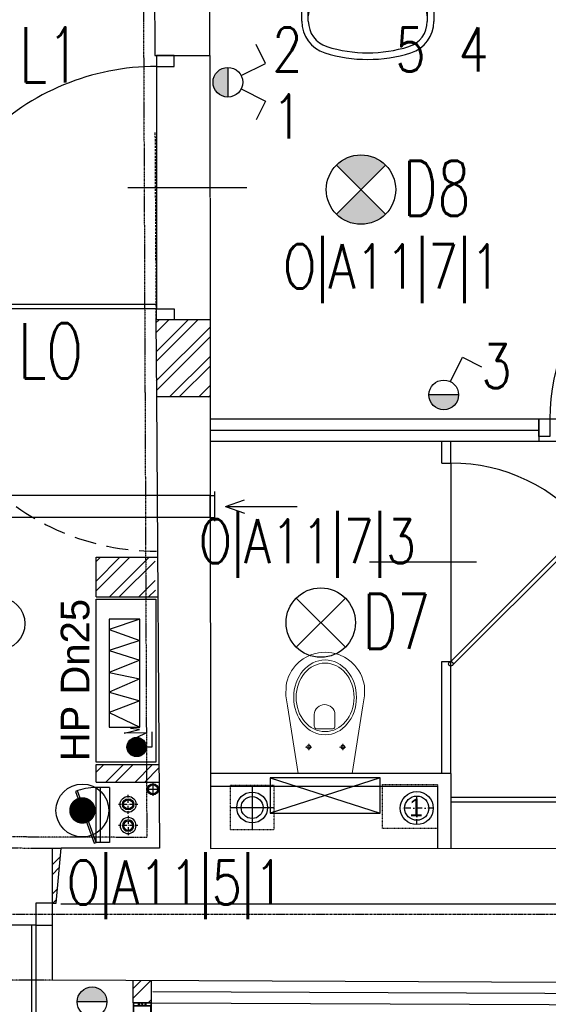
# Model space of a CAD drawing. Header units: inches. Extents: x -281236 to -70395, y 38777 to 102341.
# Tile 155 of 244: x -142046 to -141806, y 58556 to 59003. Entities that reach past the tile are written whole.
import ezdxf
from ezdxf.enums import TextEntityAlignment as Align

# ---------------------------------------------------------------- set-up
doc = ezdxf.new("R2010")
doc.units = ezdxf.units.IN
doc.header["$MEASUREMENT"] = 0
for name, pattern in [('00-inst$0$DASHDOT', [1, 0.5, -0.25, 0, -0.25]), ('CENTER', [2, 1.25, -0.25, 0.25, -0.25]), ('DASHDOT', [1, 0.5, -0.25, 0, -0.25]), ('DASHED', [0.75, 0.5, -0.25]), ('DASHED2', [0.375, 0.25, -0.125]), ('DIVIDE', [31.75, 12.7, -6.35, 0, -6.35, 0, -6.35])]:
    doc.linetypes.add(name, pattern=pattern)
doc.layers.get('0').update_dxf_attribs({"color": 101})
for name, color, linetype in [('Drz---drzwi', 5, 'Continuous'), ('Drz-widok', 5, 'Continuous'), ('E-90', 6, 'Continuous'), ('E35', 6, 'Continuous'), ('Ins-kan', 54, 'Continuous'), ('Ins-ppoz-opis', 240, 'Continuous'), ('Ins-went', 141, 'Continuous'), ('Ins-went-opis', 141, 'Continuous'), ('Mco-piony', 10, 'Continuous'), ('Mpoż-rury', 121, 'Continuous'), ('Mppoż-piony-hydranty', 121, 'Continuous'), ('Opis-spadki', 61, 'Continuous'), ('Os-osie glowne', 8, 'CENTER'), ('piony_K_nr', 240, 'Continuous'), ('Sc-cegla pelna', 32, 'Continuous'), ('Sc-cegla pelna-hatch', 8, 'Continuous'), ('Sc-cegla pustak', 42, 'Continuous'), ('Sc-gazobeton', 45, 'Continuous'), ('Sc-gk', 120, 'Continuous'), ('Sc-gk-hatch', 8, 'Continuous'), ('Sc-izolacja term-obrys', 132, 'Continuous'), ('Sc-izolacja term-styropian', 151, 'STYROPIAN-KA'), ('Sc-nad', 5, 'DASHED2'), ('Sc-nadproza kon', 5, 'DASHED2'), ('Sc-systemowe', 150, 'Continuous'), ('stelaż_wc', 64, 'Continuous'), ('Suf-widok', 8, 'Continuous'), ('W-idok', 9, 'Continuous'), ('W-otwor-strop', 126, 'Continuous'), ('Wyp-meble', 155, 'Continuous'), ('Wyp-sanitar', 131, 'Continuous')]:
    doc.layers.add(name, color=color, linetype=linetype)
doc.styles.add('ROMANS', font='romans', dxfattribs={"width": 0.85})
doc.styles.add('TYTUL2', font='ARIAL.TTF')
doc.linetypes.add('BATTING', pattern='A,0.0001,-0.1,[134,ltypeshp.shx,S=0.1,R=0,X=-0.1,Y=0],-0.2,[134,ltypeshp.shx,S=0.1,R=180,X=0.1,Y=0],-0.1', length=0.4001)
doc.linetypes.add('STYROPIAN-KA', pattern='A,0.0001,-0.1,[135,ltypeshp.shx,S=0.1,R=0,X=-0.1,Y=0],0,[135,ltypeshp.shx,S=0.1,R=180,X=0.1,Y=0],-0.1', length=0.2001)
doc.linetypes.add('ZIGZAG', pattern='A,0.00254,-5.08,[131,ltypeshp.shx,S=5.08,R=0,X=-5.08,Y=0],-10.16,[131,ltypeshp.shx,S=5.08,R=180,X=5.08,Y=0],-5.08', length=20.32254)
pattern_1 = [(45, (2.823071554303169e-09, 7.275957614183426e-12), (-6.629126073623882, 6.629126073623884), []), (45, (4.419417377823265, 7.275957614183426e-12), (-6.629126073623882, 6.629126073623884), [])]

# ---------------------------------------------------------------- blocks, each defined once
blk = doc.blocks.new('E-90Przycisk')
at = {"layer": 'E35', "const_width": 3}
blk.add_lwpolyline([(1.5, 1.455191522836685e-11, -1), (-1.5, 1.091393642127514e-11, -1)], format="xyb", close=True, dxfattribs=at)
at = {"layer": 'E35'}
blk.add_circle((1.818989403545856e-12, 1.455191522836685e-11), 5.999999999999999, dxfattribs=at)
blk = doc.blocks.new('_DRZWI_W120')
at = {"ltscale": 25}
for p, q in [((44517.38436788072, 20745.06587448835), (44517.38436788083, 20635.06587448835)), ((44504.38436788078, 20690.06587448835), (44558.38436788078, 20690.06587448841))]:
    blk.add_line(p, q, dxfattribs=at)
at = {"ltscale": 7}
for p, q in [((44517.38436788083, 20637.06587448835), (44407.40255120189, 20637.06587448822)), ((44517.38436788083, 20635.06587448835), (44407.38436788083, 20635.06587448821))]:
    blk.add_line(p, q, dxfattribs=at)
at = {"ltscale": 25}
for points in [[(44525.38436788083, 20750.06587448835), (44517.38436788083, 20750.06587448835), (44517.38436788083, 20745.06587448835), (44525.38436788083, 20745.06587448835)], [(44525.38436788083, 20630.06587448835), (44517.38436788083, 20630.06587448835), (44517.38436788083, 20635.06587448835), (44525.38436788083, 20635.06587448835)]]:
    blk.add_lwpolyline(points, close=True, dxfattribs=at)
blk.add_arc((44517.38436788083, 20635.06587448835), 110, 90.00000000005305, 180.0000000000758, dxfattribs=at)
at = {"linetype": 'DASHED', "ltscale": 20}
blk.add_arc((44517.38436788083, 20635.06587448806), 110, 180, 269.999999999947, dxfattribs=at)
blk = doc.blocks.new('umywalka_60x45')
at = {"ltscale": 25}
for p, q in [((-27.00000000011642, -5.820766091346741e-11), (27, 5.820766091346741e-11)), ((-30, -27.71634471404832), (-30.00000000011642, -3.000000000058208)), ((30, -2.999999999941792), (30, -27.71634471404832)), ((2.999999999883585, -7.5), (-3.000000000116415, -7.5)), ((-1.164153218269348e-10, -4.5), (-1.164153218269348e-10, -10.5)), ((-27, -27.71634471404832), (-27, -11.02660116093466)), ((27, -11.02660116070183), (27, -27.71634471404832)), ((-1.164153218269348e-10, -13.5), (-1.164153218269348e-10, -22.5)), ((4.499999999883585, -18), (-4.500000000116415, -18))]:
    blk.add_line(p, q, dxfattribs=at)
for centre, radius in [((-1.164153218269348e-10, -7.5), 2), ((-1.164153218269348e-10, -18), 3.5), ((-1.164153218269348e-10, -18), 2)]:
    blk.add_circle(centre, radius, dxfattribs=at)
for centre, radius, start, end in [((27, -2.999999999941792), 3, 0, 90), ((-27.00000000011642, -3.000000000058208), 3, 90, 180), ((5.820766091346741e-10, -129.425045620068), 125.4250456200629, 79.47373448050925, 100.5262655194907), ((-22.00000000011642, -11.02660116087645), 5, 100.5262655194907, 180), ((22, -11.02660116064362), 5, 0, 79.47373448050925), ((-1.164153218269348e-10, -73.40495448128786), 62.40495448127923, 72.68710209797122, 107.3128979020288), ((-14.99999999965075, -25.28365528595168), 12, 107.3128979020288, 180), ((15.00000000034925, -25.28365528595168), 12, 0, 72.68710209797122), ((-15.00000000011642, -27.71634471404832), 15, 180, 252.6871020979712), ((-15.00000000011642, -27.71634471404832), 12, 180, 252.6871020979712), ((14.99999999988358, -27.71634471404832), 12, 287.3128979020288, 0), ((14.99999999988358, -27.71634471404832), 15, 287.3128979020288, 0), ((-5.820766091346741e-10, 20.40495448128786), 62.40495448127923, 252.6871020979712, 287.3128979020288), ((-5.820766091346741e-10, 20.40495448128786), 65.40495448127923, 252.6871020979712, 287.3128979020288)]:
    blk.add_arc(centre, radius, start, end, dxfattribs=at)
blk = doc.blocks.new('_dz1')
at = {"ltscale": 7}
for p, q in [((-7, 0), (-6.999999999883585, 90)), ((-5, 0), (-4.999999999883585, 90))]:
    blk.add_line(p, q, dxfattribs=at)
at = {"ltscale": 25}
for p, q in [((-50, 13.00000000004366), (-50.00000000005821, -40.99999999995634)), ((-94.99999999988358, 8.731149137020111e-11), (-5, 0)), ((-5, 0), (0, 0)), ((-95, -8), (-100, -8)), ((-5, -8), (0, -8))]:
    blk.add_line(p, q, dxfattribs=at)
for points in [[(-100, -8), (-100, 0), (-95, 0), (-95, -8)], [(0, -8), (0, 0), (-5, 0), (-5, -8)]]:
    blk.add_lwpolyline(points, close=True, dxfattribs=at)
blk.add_arc((-5, 0), 89.99999999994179, 90, 180, dxfattribs=at)
blk = doc.blocks.new('_GJKHGJ')
at = {"ltscale": 25}
for p, q in [((-8, -5), (-8, 0)), ((-8, 0), (-8, -5)), ((0, 0), (-8, 0)), ((0, -5), (0, 0)), ((0, -5), (0, 0)), ((-8, -115), (-7.999999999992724, -4.999999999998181)), ((-8, -5), (0, -5)), ((-19.69999999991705, -60), (28.89999999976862, -60)), ((-8, -115), (0, -115)), ((-8, -120), (-8, -115)), ((0, -115), (0, -120)), ((0, -115), (0, -120)), ((0, -120), (-8, -120))]:
    blk.add_line(p, q, dxfattribs=at)
at = {"ltscale": 7}
for p, q in [((-8, -5), (-118, -4.999999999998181)), ((-8, -6.799999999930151), (-117.985271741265, -6.799999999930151))]:
    blk.add_line(p, q, dxfattribs=at)
blk.add_arc((-8, -5), 110, 180, 270)
blk = doc.blocks.new('_DKGJHF')
at = {"ltscale": 7}
for p, q in [((-21.08464803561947, -77.00000000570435), (35.91535196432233, -77.00000000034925)), ((-4.999999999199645, -145.5), (-104.9799979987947, -145.5000000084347)), ((-4.999999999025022, -147.4999999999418), (-104.999999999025, -147.5000000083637))]:
    blk.add_line(p, q, dxfattribs=at)
for points in [[(5, -7.5), (5, 0), (-5, 0), (-4.999999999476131, -7.5)], [(5.000000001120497, -155), (5.000000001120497, -147.5), (-4.999999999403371, -147.5), (-4.999999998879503, -155)]]:
    blk.add_lwpolyline(points, close=True, dxfattribs=at)
for points in [[(-44.99999999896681, -7.500000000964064), (-4.999999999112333, -7.5)], [(-4.999999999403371, -147.4999999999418), (-4.999999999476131, -7.500000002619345)]]:
    blk.add_lwpolyline(points, dxfattribs=at)
for centre, radius, start, end in [((-4.999999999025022, -7.5), 39.99999999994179, 180.0000000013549, 269.9999999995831), ((-4.999999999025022, -147.4999999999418), 100, 90.00000000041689, 180.0000000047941)]:
    blk.add_arc(centre, radius, start, end)
blk = doc.blocks.new('_jhgjdfjghsdjgfhjfgjkfghgf')
at = {"ltscale": 25}
for p, q in [((0.002485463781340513, 91.1391063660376), (0, 1.139105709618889)), ((11.69986191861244, 46.13910603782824), (-36.90013808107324, 46.13910603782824))]:
    blk.add_line(p, q, dxfattribs=at)
at = {"ltscale": 7}
for p, q in [((0, 1.139105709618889), (61.32995459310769, 62.4690603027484)), ((1.272792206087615, -0.1336864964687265), (62.47403591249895, 61.06755720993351))]:
    blk.add_line(p, q, dxfattribs=at)
blk.add_circle((0, 0), 1)
blk.add_arc((0.02234051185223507, 11.25443019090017), 79.8846786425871, 38.57679041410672, 90.01424065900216, dxfattribs=at)
blk = doc.blocks.new('HP25')
at = {"layer": 'Mppoż-piony-hydranty'}
for p, q in [((-1492.304158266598, 1506.015387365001), (-1492.304158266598, 1533.015387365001)), ((-1492.304158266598, 1533.015387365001), (-1418.304158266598, 1533.015387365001)), ((-1418.304158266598, 1533.015387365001), (-1418.304158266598, 1506.015387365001)), ((-1469.714917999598, 1527.099236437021), (-1476.323888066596, 1513.241045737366)), ((-1427.417641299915, 1527.099236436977), (-1476.32388806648, 1527.099236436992)), ((-1476.32388806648, 1527.099236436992), (-1476.323888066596, 1513.241045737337)), ((-1464.427758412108, 1513.241045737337), (-1469.714917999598, 1527.099236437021)), ((-1460.462409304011, 1527.099236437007), (-1464.427758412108, 1513.241045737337)), ((-1454.51430331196, 1513.241045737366), (-1460.462409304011, 1527.099236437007)), ((-1451.540291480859, 1527.099236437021), (-1454.51430331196, 1513.241045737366)), ((-1445.922658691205, 1513.241045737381), (-1451.540291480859, 1527.099236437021)), ((-1441.626836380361, 1527.099236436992), (-1445.922658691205, 1513.241045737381)), ((-1437.000623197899, 1513.241045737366), (-1441.626836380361, 1527.099236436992)), ((-1432.043854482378, 1527.099236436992), (-1437.000623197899, 1513.241045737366)), ((-1427.417641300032, 1513.241045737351), (-1432.043854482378, 1527.099236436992)), ((-1427.417641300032, 1513.241045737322), (-1427.417641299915, 1527.099236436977)), ((-1479.077542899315, 1520.382133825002), (-1477.491403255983, 1513.387042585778)), ((-1478.945386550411, 1510.351436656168), (-1479.077542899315, 1520.382133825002)), ((-1489.777773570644, 1514.940819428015), (-1485.188196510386, 1510.351242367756)), ((-1489.7558857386, 1515.201774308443), (-1484.927241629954, 1510.373130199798)), ((-1489.720429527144, 1515.449160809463), (-1484.679855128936, 1510.408586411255)), ((-1489.673055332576, 1515.684629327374), (-1484.444386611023, 1510.455960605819)), ((-1489.615009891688, 1515.90942659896), (-1484.219589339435, 1510.514006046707)), ((-1489.547256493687, 1516.124515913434), (-1484.004500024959, 1510.581759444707)), ((-1489.470551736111, 1516.330653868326), (-1483.798362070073, 1510.65846420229)), ((-1489.385496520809, 1516.528441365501), (-1483.600574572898, 1510.74351941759)), ((-1489.292571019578, 1516.718358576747), (-1483.410657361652, 1510.836444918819)), ((-1489.1921592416, 1516.900789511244), (-1483.228226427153, 1510.936856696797)), ((-1489.084566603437, 1517.076039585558), (-1483.05297635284, 1511.044449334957)), ((-1488.970032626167, 1517.244348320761), (-1482.884667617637, 1511.15898331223)), ((-1488.848740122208, 1517.40589852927), (-1482.723117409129, 1511.280275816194)), ((-1488.720821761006, 1517.560822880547), (-1482.568193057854, 1511.408194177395)), ((-1488.586364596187, 1517.709208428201), (-1482.419807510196, 1511.542651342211)), ((-1488.445412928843, 1517.851099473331), (-1482.277916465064, 1511.683603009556)), ((-1488.297969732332, 1517.986498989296), (-1482.142516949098, 1511.831046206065)), ((-1488.143996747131, 1518.115368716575), (-1482.013647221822, 1511.985019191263)), ((-1487.9834132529, 1518.237627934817), (-1481.891388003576, 1512.145602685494)), ((-1487.816093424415, 1518.3531508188), (-1481.775865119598, 1512.312922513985)), ((-1487.641862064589, 1518.461762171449), (-1481.667253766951, 1512.487153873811)), ((-1487.460488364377, 1518.563231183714), (-1481.565784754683, 1512.668527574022)), ((-1487.271677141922, 1518.657262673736), (-1481.471753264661, 1512.857338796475)), ((-1487.075056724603, 1518.743484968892), (-1481.385530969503, 1513.053959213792)), ((-1486.870162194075, 1518.821433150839), (-1481.307582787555, 1513.258853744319)), ((-1486.656412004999, 1518.890525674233), (-1481.238490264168, 1513.472603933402)), ((-1486.433074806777, 1518.950031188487), (-1481.178984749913, 1513.695941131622)), ((-1486.199221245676, 1518.999020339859), (-1481.129995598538, 1513.929794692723)), ((-1485.953651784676, 1519.036293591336), (-1481.092722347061, 1514.175364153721)), ((-1485.69478437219, 1519.060268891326), (-1481.06874704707, 1514.434231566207)), ((-1485.42047093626, 1519.068798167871), (-1481.060217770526, 1514.708545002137)), ((-1485.127678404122, 1519.058848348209), (-1481.070167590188, 1515.001337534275)), ((-1484.811887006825, 1519.025899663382), (-1481.103116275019, 1515.317128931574)), ((-1484.465820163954, 1518.962675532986), (-1481.166340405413, 1515.663195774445)), ((-1484.076278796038, 1518.855976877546), (-1481.273039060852, 1516.052737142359)), ((-1483.613716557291, 1518.676257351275), (-1481.452758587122, 1516.515299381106)), ((-1482.966560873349, 1518.311944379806), (-1481.817071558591, 1517.162455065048)), ((-1477.491403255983, 1513.387042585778), (-1476.962679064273, 1517.478519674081)), ((-1489.783841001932, 1514.664044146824), (-1485.464971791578, 1510.34517493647)), ((-1489.770886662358, 1514.368247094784), (-1485.760768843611, 1510.358129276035)), ((-1489.734094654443, 1514.04861237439), (-1486.080403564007, 1510.394921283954)), ((-1489.665602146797, 1513.697277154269), (-1486.431738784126, 1510.4634137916)), ((-1489.550816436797, 1513.299648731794), (-1486.829367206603, 1510.578199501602)), ((-1489.35556146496, 1512.821551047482), (-1487.307464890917, 1510.773454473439)), ((-1488.926562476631, 1512.109709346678), (-1488.019306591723, 1511.20245346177)), ((-1485.289978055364, 1510.483428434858), (-1485.289978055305, 1507.711790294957)), ((-1480.928061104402, 1514.442913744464), (-1478.945386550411, 1510.351436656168)), ((-1476.323888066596, 1513.241045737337), (-1427.417641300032, 1513.241045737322)), ((-1418.304158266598, 1506.015387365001), (-1492.304158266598, 1506.015387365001)), ((-1485.289978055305, 1507.711790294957), (-1478.548851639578, 1507.711790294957))]:
    blk.add_line(p, q, dxfattribs=at)
blk.add_circle((-1485.422134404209, 1514.706881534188), 4.361916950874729, dxfattribs=at)
blk = doc.blocks.new('_KOLO_WC_PODWIESZONE')
at = {"lineweight": 0}
for p, q in [((-12.21044946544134, 0), (-17.15252736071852, -30.70464459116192)), ((-12.21044946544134, 0), (12.21044946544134, 0)), ((12.21044946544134, 0), (17.15252736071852, -30.70464459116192)), ((-8.009799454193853, -11.98395776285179), (-9.420152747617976, -11.98395776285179)), ((-8.009799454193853, -11.98395776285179), (-8.009799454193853, -10.53926559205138)), ((-8.009799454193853, -11.98395776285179), (-6.526574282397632, -11.98395776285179)), ((-8.009799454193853, -11.98395776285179), (-8.009799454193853, -13.4055393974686)), ((7.490200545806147, -11.98395776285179), (6.079847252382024, -11.98395776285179)), ((7.490200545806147, -11.98395776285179), (7.490200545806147, -10.53926559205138)), ((7.490200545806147, -11.98395776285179), (8.973425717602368, -11.98395776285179)), ((7.490200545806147, -11.98395776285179), (7.490200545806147, -13.4055393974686)), ((-4.440070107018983, -21.51248908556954), (-4.440070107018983, -26.76659104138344)), ((-3.49908735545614, -20.21439024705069), (4.000928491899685, -20.21439024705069)), ((4.941911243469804, -21.51248908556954), (4.941911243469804, -26.76659104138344)), ((-17.15252736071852, -30.70464459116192), (-17.82067442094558, -35.14040847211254)), ((17.15252736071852, -30.70464459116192), (17.82067442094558, -35.14040847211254)), ((-17.82067442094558, -35.14040847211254), (-17.76542065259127, -39.6917435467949)), ((17.82067442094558, -35.14040847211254), (17.76542065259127, -39.6917435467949)), ((-17.76542065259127, -39.6917435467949), (-17.50824460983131, -41.08355764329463)), ((17.76542065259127, -39.6917435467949), (17.50824460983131, -41.08355764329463)), ((-17.50824460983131, -41.08355764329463), (-17.11556934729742, -42.5270070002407)), ((-17.11556934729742, -42.5270070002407), (-16.60128430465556, -43.93290689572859)), ((-16.60128430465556, -43.93290689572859), (-15.96901805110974, -45.29133791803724)), ((16.60128430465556, -43.93290689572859), (15.96901805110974, -45.29133791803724)), ((17.11556934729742, -42.5270070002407), (16.60128430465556, -43.93290689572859)), ((17.50824460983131, -41.08355764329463), (17.11556934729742, -42.5270070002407)), ((-15.96901805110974, -45.29133791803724), (-15.22323157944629, -46.59271557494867)), ((-15.22323157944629, -46.59271557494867), (-14.36918683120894, -47.82785791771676)), ((-14.36918683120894, -47.82785791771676), (-13.41290957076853, -48.98805032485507)), ((-13.41290957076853, -48.98805032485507), (-11.77135984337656, -50.59644362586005)), ((13.41290957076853, -48.98805032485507), (11.77135984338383, -50.59644362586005)), ((14.36918683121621, -47.82785791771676), (13.41290957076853, -48.98805032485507)), ((15.22323157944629, -46.59271557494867), (14.36918683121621, -47.82785791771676)), ((15.96901805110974, -45.29133791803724), (15.22323157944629, -46.59271557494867)), ((-11.77135984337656, -50.59644362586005), (-10.00146959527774, -51.94005631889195)), ((-10.00146959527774, -51.94005631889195), (-8.710203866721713, -52.72472016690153)), ((-8.710203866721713, -52.72472016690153), (-6.538240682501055, -53.77378328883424)), ((8.710203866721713, -52.72472016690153), (6.538240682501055, -53.77378328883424)), ((10.00146959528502, -51.94005631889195), (8.710203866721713, -52.72472016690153)), ((11.77135984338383, -50.59644362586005), (10.00146959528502, -51.94005631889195)), ((-6.538240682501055, -53.77378328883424), (-5.069820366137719, -54.24552199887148)), ((-5.069820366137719, -54.24552199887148), (-3.019381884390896, -54.72479742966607)), ((-3.019381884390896, -54.72479742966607), (-1.515462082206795, -54.92252014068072)), ((-1.515462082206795, -54.92252014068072), (0, -54.99537917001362)), ((1.515462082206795, -54.92252014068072), (0, -54.99537917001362)), ((3.019381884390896, -54.72479742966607), (1.515462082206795, -54.92252014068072)), ((5.069820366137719, -54.24552199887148), (3.019381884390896, -54.72479742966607)), ((6.538240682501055, -53.77378328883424), (5.069820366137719, -54.24552199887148))]:
    blk.add_line(p, q, dxfattribs=at)
for centre, radius, start, end in [((-3.244368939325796, -21.38913916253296), 1.202046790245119, 102.2339496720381, 185.8898644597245), ((3.746210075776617, -21.38913916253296), 1.20204679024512, 354.1101355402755, 77.7660503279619), ((0.2509205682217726, -26.5369819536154), 4.696606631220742, 182.8022099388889, 357.197790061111)]:
    blk.add_arc(centre, radius, start, end, dxfattribs=at)
for centre, major_axis, ratio, start_param in [((-8.009799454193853, -11.98395776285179), (0.5985531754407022, 0.5985531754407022), 0.999999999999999, 5.497787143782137), ((7.490200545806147, -11.98395776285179), (0.598553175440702, 0.5985531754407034), 0.9999999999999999, 5.497787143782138)]:
    blk.add_ellipse(centre, major_axis=major_axis, ratio=ratio, start_param=start_param, end_param=11.78097245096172, dxfattribs=at)
for major_axis, ratio in [((0, -17), 0.8382352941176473), ((0, -15.54479430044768), 0.845174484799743)]:
    blk.add_ellipse((0.05375849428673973, -34.50009780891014), major_axis=major_axis, ratio=ratio, dxfattribs=at)
blk = doc.blocks.new('kan_100')
at = {"layer": 'Ins-went'}
for p, q in [((0, 9.7842334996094), (0, -9.7842334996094)), ((-9.7842334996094, 0), (9.7842334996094, 0))]:
    blk.add_line(p, q, dxfattribs=at)
for radius in [7, 5]:
    blk.add_circle((0, 0), radius, dxfattribs=at)
blk = doc.blocks.new('_gslkflhklgj')
at = {"linetype": '00-inst$0$DASHDOT', "ltscale": 5}
for p, q in [((2.764863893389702e-10, -7.499999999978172), (-2.983142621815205e-10, 7.500000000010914)), ((7.499999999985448, 3.074092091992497e-10), (-7.500000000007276, -2.801243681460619e-10))]:
    blk.add_line(p, q, dxfattribs=at)
for centre, radius in [((-1.455191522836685e-11, 1.637090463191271e-11), 7.5), ((0, 0), 5.5)]:
    blk.add_circle(centre, radius)
blk = doc.blocks.new('rewizja')
at = {"layer": 'Wyp-meble'}
for p, q in [((-25.0000000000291, 5.999999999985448), (-25, -2.91038304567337e-11)), ((-25.0000000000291, 6), (-5.820766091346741e-11, 6)), ((-2.91038304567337e-11, 5.999999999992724), (0, 0)), ((-25, 3.999999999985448), (-25, 1.999999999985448)), ((0, 1.999999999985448), (-25, 1.999999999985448)), ((0, -1.455191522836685e-11), (-25, -1.455191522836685e-11))]:
    blk.add_line(p, q, dxfattribs=at)
blk.add_lwpolyline([(-23.15029537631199, -9.490196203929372), (0.3420201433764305, -0.9396926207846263), (0, 0), (-23.49231551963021, -8.550503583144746)], close=True, dxfattribs=at)
blk.add_arc((-2.91038304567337e-11, -1.455191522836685e-11), 25, 180, 202.2924427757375, dxfattribs=at)
blk = doc.blocks.new('pion')
at = {"layer": 'Mpoż-rury', "color": 8}
for p, q in [((61204.14971207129, 11079.34874421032), (61204.14971207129, 11073.34874421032)), ((61201.14971207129, 11076.34874421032), (61207.14971207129, 11076.34874421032))]:
    blk.add_line(p, q, dxfattribs=at)
blk.add_circle((61204.12702326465, 11076.34874421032), 2.550088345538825, dxfattribs=at)
at = {"layer": 'Mpoż-rury'}
blk.add_circle((61204.14971207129, 11076.34874421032), 2, dxfattribs=at)
blk = doc.blocks.new('pco')
at = {"layer": 'Mco-piony', "color": 9, "linetype": 'DASHDOT', "ltscale": 3}
for p, q in [((-2604.832822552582, -19.79275673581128), (-2604.832822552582, -8.89275673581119)), ((-2599.382822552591, -14.34276699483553), (-2610.282822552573, -14.34276699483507))]:
    blk.add_line(p, q, dxfattribs=at)
at = {"layer": 'Mco-piony', "color": 9}
blk.add_circle((-2604.832822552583, -14.34275673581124), 4.529712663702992, dxfattribs=at)
at = {"layer": 'Mco-piony'}
blk.add_circle((-2604.832822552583, -14.34275673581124), 3.2, dxfattribs=at)
at = {"layer": 'Mco-piony', "color": 8}
blk.add_circle((-2604.832822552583, -14.34275673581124), 2.6, dxfattribs=at)
blk = doc.blocks.new('0630_STRZAŁKA')
at = {"ltscale": 0.5}
for points in [[(0, 2.091837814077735e-11), (-3.029876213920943, -8.560130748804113)], [(0, 2.091837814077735e-11), (-7.275957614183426e-12, -32.43254493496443)], [(-7.275957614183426e-12, 2.091837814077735e-11), (3.029876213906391, -8.560130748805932)]]:
    blk.add_lwpolyline(points, dxfattribs=at)
blk = doc.blocks.new('listwagrnaiboczne')
at = {"layer": 'W-idok'}
for p, q in [((-4.149999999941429, -2.273736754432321e-13), (-1.683333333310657, 1.13686837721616e-12)), ((-1.683333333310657, -0.6749999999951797), (-1.683333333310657, 1.13686837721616e-12)), ((-1.683333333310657, 1.13686837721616e-12), (1.683333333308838, -1.364242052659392e-12)), ((-4.149999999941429, -6.499999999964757), (-4.149999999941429, -2.273736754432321e-13)), ((-4.049999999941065, -5.999999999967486), (-3.94999999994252, -3.749999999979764)), ((-3.999999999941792, -0.1499999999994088), (-1.833333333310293, -0.1499999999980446)), ((-3.999999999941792, -1.34999999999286), (-3.999999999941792, -0.1499999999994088)), ((-3.999999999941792, -1.34999999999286), (-1.833333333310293, -1.349999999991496)), ((-3.94999999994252, -3.749999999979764), (-3.94999999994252, -1.499999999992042)), ((-3.94999999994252, -1.499999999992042), (-1.683333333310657, -1.499999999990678)), ((-1.833333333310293, -1.349999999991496), (-1.833333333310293, -0.1499999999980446)), ((-1.683333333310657, -0.5749999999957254), (-1.52589803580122, -0.5749999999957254)), ((-1.683333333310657, -0.6749999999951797), (-1.52130391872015, -0.6749999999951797)), ((-1.683333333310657, -1.499999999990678), (-1.683333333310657, -0.8249999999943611)), ((-1.683333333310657, -0.8249999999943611), (-1.52130391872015, -0.8249999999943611)), ((-1.683333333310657, -0.9249999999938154), (-1.52589803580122, -0.9249999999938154)), ((-1.683333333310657, -1.499999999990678), (1.683333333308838, -1.499999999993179)), ((-1.436303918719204, -0.2499999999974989), (-1.52130391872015, -0.6749999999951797)), ((-1.436303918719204, -1.249999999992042), (-1.52130391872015, -0.8249999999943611)), ((-1.496480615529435, -0.5508834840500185), (-1.431127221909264, -0.2241165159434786)), ((-1.496480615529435, -0.9491165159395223), (-1.431127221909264, -1.275883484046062)), ((-1.436303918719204, -0.2499999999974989), (-1.283333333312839, -0.2499999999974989)), ((-1.436303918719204, -1.249999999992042), (-1.283333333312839, -1.249999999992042)), ((-1.40170980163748, -0.1999999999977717), (-0.2387418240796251, -0.1999999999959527)), ((-1.40170980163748, -1.299999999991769), (-0.01999999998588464, -1.29999999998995)), ((-1.283333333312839, -0.2499999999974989), (-1.383333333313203, -0.7499999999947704)), ((-1.283333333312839, -1.249999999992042), (-1.383333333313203, -0.7499999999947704)), ((-0.1825121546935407, -0.841383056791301), (-0.2087693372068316, -0.2287154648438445)), ((-0.1339503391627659, -0.8636450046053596), (0.0100000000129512, -0.7499999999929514)), ((-0.009999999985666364, -0.7499999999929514), (-0.009999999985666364, -0.2299999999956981)), ((0.2362804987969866, -0.2989277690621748), (-0.009999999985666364, -0.7499999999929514)), ((0.0100000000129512, -0.7499999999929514), (-0.009999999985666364, -0.7499999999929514)), ((-0.009999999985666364, -0.7499999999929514), (0.0100000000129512, -0.7499999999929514)), ((0.0100000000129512, -0.7499999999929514), (0.0100000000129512, -1.269999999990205)), ((0.02000000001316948, -0.1999999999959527), (1.401709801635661, -0.2000000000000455)), ((0.1874687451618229, -0.774270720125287), (0.2087693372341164, -1.271284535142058)), ((0.3616043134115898, -0.3813531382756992), (0.2120073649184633, -0.6854226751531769)), ((0.2387418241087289, -1.29999999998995), (1.401709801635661, -1.299999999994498)), ((1.436303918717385, -0.25), (1.283333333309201, -0.25)), ((1.283333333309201, -0.25), (1.383333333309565, -0.7499999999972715)), ((1.283333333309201, -1.249999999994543), (1.383333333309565, -0.7499999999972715)), ((1.436303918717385, -1.249999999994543), (1.283333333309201, -1.249999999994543)), ((1.496480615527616, -0.5508834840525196), (1.431127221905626, -0.2241165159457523)), ((1.496480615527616, -0.9491165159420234), (1.431127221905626, -1.275883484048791)), ((1.436303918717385, -0.25), (1.521303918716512, -0.6749999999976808)), ((1.436303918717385, -1.249999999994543), (1.521303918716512, -0.8249999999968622)), ((1.683333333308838, -0.6749999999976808), (1.521303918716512, -0.6749999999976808)), ((1.683333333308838, -0.8249999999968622), (1.521303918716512, -0.8249999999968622)), ((1.683333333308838, -0.5749999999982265), (1.525898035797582, -0.5749999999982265)), ((1.683333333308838, -0.9249999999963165), (1.525898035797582, -0.9249999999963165)), ((1.683333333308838, -1.364242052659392e-12), (4.150000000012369, -2.273736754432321e-13)), ((1.683333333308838, -1.364242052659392e-12), (1.683333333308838, -0.6749999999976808)), ((1.683333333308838, -0.8249999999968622), (1.683333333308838, -1.499999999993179)), ((1.683333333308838, -1.499999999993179), (3.95000000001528, -1.499999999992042)), ((1.833333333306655, -0.1500000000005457), (4.000000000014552, -0.1499999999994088)), ((1.833333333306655, -0.1500000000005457), (1.833333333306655, -1.349999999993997)), ((1.833333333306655, -1.349999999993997), (4.000000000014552, -1.34999999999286)), ((3.95000000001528, -1.499999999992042), (3.95000000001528, -3.749999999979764)), ((3.95000000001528, -3.749999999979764), (4.050000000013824, -5.999999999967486)), ((4.000000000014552, -0.1499999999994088), (4.000000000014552, -1.34999999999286)), ((4.150000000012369, -2.273736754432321e-13), (4.150000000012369, -6.499999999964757)), ((-4.149999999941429, -6.499999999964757), (-3.94999999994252, -6.499999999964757)), ((-3.94999999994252, -5.999999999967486), (-4.049999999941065, -6.299999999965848)), ((-4.049999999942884, -5.999999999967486), (-3.94999999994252, -5.999999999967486)), ((-4.049999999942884, -6.299999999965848), (-3.94999999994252, -6.299999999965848)), ((-3.94999999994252, -6.499999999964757), (-3.94999999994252, -6.299999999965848)), ((3.95000000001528, -5.999999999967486), (4.050000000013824, -6.299999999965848)), ((4.050000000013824, -5.999999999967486), (3.95000000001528, -5.999999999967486)), ((3.95000000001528, -6.299999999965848), (3.95000000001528, -6.499999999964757)), ((4.050000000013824, -6.299999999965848), (3.95000000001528, -6.299999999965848)), ((4.150000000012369, -6.499999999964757), (3.95000000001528, -6.499999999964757))]:
    blk.add_line(p, q, dxfattribs=at)
for centre, radius, start, end in [((-1.52589803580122, -0.54499999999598), 0.02999999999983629, 270, 348.6900675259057), ((-1.52589803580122, -0.9549999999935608), 0.02999999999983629, 11.30993247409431, 90), ((-1.40170980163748, -0.2299999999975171), 0.02999999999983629, 90, 168.6900675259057), ((-1.40170980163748, -1.269999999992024), 0.02999999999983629, 191.3099324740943, 270), ((-0.2387418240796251, -0.2299999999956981), 0.02999999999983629, 2.45403167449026, 90), ((-0.1525396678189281, -0.8400985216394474), 0.02999999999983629, 182.4540316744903, 308.2901631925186), ((-0.01999999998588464, -1.269999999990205), 0.02999999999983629, 270, 0), ((0.02000000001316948, -0.2299999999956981), 0.02999999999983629, 90, 180), ((0.3373311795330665, -0.7678480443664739), 0.1499999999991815, 146.6671135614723, 182.4540316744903), ((0.2387418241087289, -1.269999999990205), 0.02999999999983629, 182.4540316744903, 270), ((0.2989424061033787, -0.340140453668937), 0.07499999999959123, 326.6671135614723, 146.6671135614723), ((1.401709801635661, -0.2299999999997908), 0.02999999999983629, 11.30993247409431, 90), ((1.401709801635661, -1.269999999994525), 0.02999999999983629, 270, 348.6900675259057), ((1.525898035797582, -0.5449999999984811), 0.02999999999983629, 191.3099324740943, 270), ((1.525898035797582, -0.9549999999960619), 0.02999999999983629, 90, 168.6900675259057)]:
    blk.add_arc(centre, radius, start, end, dxfattribs=at)

msp = doc.modelspace()

# ---------------------------------------------------------------- hatches: boundary and pattern name
at = {"layer": 'E35'}
for points in [[(-141951.657911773, 58980.92771188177, 0.4142135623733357), (-141958.4079117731, 58974.17771188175, 0.4142135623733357), (-141951.657911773, 58967.42771188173)], [(-141860.4533714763, 58832.2667792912, 1), (-141846.9533714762, 58832.2667792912)], [(-142006.559129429, 58556.82065638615, 1), (-142020.0591294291, 58556.82065638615)]]:
    msp.add_hatch(color=256, dxfattribs=at).paths.add_polyline_path(points)
h = msp.add_hatch(color=256, dxfattribs=at)
edge = h.paths.add_edge_path()
edge.add_line((-141891.2488359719, 58925.45033452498), (-141902.3857677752, 58936.58726632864))
edge.add_ellipse((-141891.2488359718, 58925.45033452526), major_axis=(11.1369318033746, -11.13693180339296), ratio=1, start_angle=90.00000000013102, end_angle=180.0000000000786, ccw=False)
edge.add_line((-141880.1119041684, 58936.58726632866), (-141891.2488359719, 58925.45033452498))
edge = h.paths.add_edge_path()
edge.add_line((-141902.3857677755, 58914.31340272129), (-141891.248835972, 58925.45033452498))
edge.add_line((-141891.2488359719, 58925.45033452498), (-141880.1119041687, 58914.31340272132))
edge.add_ellipse((-141891.2488359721, 58925.45033452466), major_axis=(11.13693180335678, -11.13693180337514), ratio=1, start_angle=-89.99999999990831, end_angle=1.1789325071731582e-10, ccw=False)
at = {"layer": 'Sc-cegla pelna-hatch'}
h = msp.add_hatch(dxfattribs=at)
h.set_pattern_fill('ANSI32', color=256, scale=25, style=0)
h.set_pattern_definition(pattern_1)
h.paths.add_polyline_path([(-141959.7289031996, 58866.3545504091), (-141984.2864956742, 58866.3545504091), (-141984.0997515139, 58831.35455040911), (-141959.7289031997, 58831.35455040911)])
h = msp.add_hatch(dxfattribs=at)
h.set_pattern_fill('ANSI32', color=256, scale=25, style=0)
h.set_pattern_definition([(45, (-0.9999999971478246, 10091.27803863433), (-6.629126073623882, 6.629126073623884), []), (45, (3.419417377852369, 10091.27803863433), (-6.629126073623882, 6.629126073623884), [])])
h.paths.add_polyline_path([(-141984.5400079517, 58740.5813672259), (-141984.6625739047, 58758.58136722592), (-142011.3912468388, 58758.58136722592), (-142011.3912468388, 58740.58136722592)])
h = msp.add_hatch(dxfattribs=at)
h.set_pattern_fill('ANSI32', color=256, scale=25, style=0)
h.set_pattern_definition(pattern_1)
h.paths.add_polyline_path([(-141988.5978633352, 58664.58136191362), (-142011.3912640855, 58664.58136722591), (-142011.3912640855, 58656.58136722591), (-141988.566000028, 58656.58136722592)])
h.paths.add_polyline_path([(-141982.9641562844, 58664.58136722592), (-141984.3912640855, 58664.58136722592), (-141984.3912640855, 58664.5813609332), (-141988.5978633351, 58664.58136191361), (-141988.566000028, 58656.58136722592), (-141982.9096825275, 58656.58136722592)])
h = msp.add_hatch(dxfattribs=at)
h.set_pattern_fill('ANSI32', color=256, scale=25, style=0)
h.set_pattern_definition(pattern_1)
h.paths.add_polyline_path([(-142027.3744343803, 58626.58136722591), (-142031.2800555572, 58626.59606759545), (-142031.2800555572, 58601.57633190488), (-142029.6209646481, 58601.57633190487)])
h = msp.add_hatch(dxfattribs=at)
h.set_pattern_fill('ANSI32', color=256, scale=25, style=0)
h.set_pattern_definition(pattern_1)
h.paths.add_polyline_path([(-141986.3759340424, 58566.40077248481), (-141994.6759340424, 58566.43673751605), (-141994.6759340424, 58556.43607762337), (-141986.3759340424, 58556.43607762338)])

# ---------------------------------------------------------------- linework, layer by layer
at = {"layer": 'E35'}
for p, q in [((-141934.5865776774, 58982.72578489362), (-141938.8606141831, 58991.2614519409)), ((-141945.6222837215, 58977.19991207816), (-141934.5865776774, 58982.72578489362)), ((-141951.657911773, 58980.92771188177), (-141951.657911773, 58967.42771188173)), ((-141945.6222837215, 58971.15551168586), (-141934.5865776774, 58965.62963887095)), ((-141934.5865776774, 58965.62963887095), (-141938.8606141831, 58957.09397182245)), ((-141880.1119041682, 58936.58726632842), (-141902.3857677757, 58914.313402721)), ((-141880.1119041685, 58914.31340272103), (-141902.3857677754, 58936.58726632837)), ((-141850.6811712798, 58838.30240734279), (-141845.1552984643, 58849.33811338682)), ((-141845.1552984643, 58849.33811338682), (-141836.6196314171, 58845.06407688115)), ((-141846.9533714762, 58832.2667792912), (-141860.4533714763, 58832.2667792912)), ((-141898.3470285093, 58740.06839529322), (-141920.6208921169, 58717.79453168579)), ((-141898.3470285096, 58717.79453168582), (-141920.6208921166, 58740.06839529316)), ((-142006.559129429, 58556.82065638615), (-142020.0591294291, 58556.82065638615))]:
    msp.add_line(p, q, dxfattribs=at)
for centre, radius in [((-141951.657911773, 58974.17771188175), 6.750000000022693), ((-141891.2488359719, 58925.45033452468), 15.74999999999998), ((-141853.7033714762, 58832.26677929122), 6.750000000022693), ((-141909.4839603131, 58728.93146348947), 15.74999999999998), ((-142055.6479489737, 58728.4762476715), 11.87999999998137), ((-142013.3091294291, 58556.82065638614), 6.750000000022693)]:
    msp.add_circle(centre, radius, dxfattribs=at)
at = {"layer": 'Ins-ppoz-opis', "linetype": 'ZIGZAG', "ltscale": 0.025}
msp.add_lwpolyline([(-141599.4592255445, 58601.12945537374), (-142027.5325944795, 58601.12945537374)], dxfattribs=at)
at = {"layer": 'Ins-went'}
for p, q in [((-141959.663506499, 58786.6578970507), (-142086.8197168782, 58786.65789705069)), ((-141959.663506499, 58776.65789705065), (-141959.663506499, 58786.65789705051)), ((-141959.663506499, 58786.65789705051), (-141957.6635064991, 58786.65789705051)), ((-141957.6635064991, 58788.40789705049), (-141957.6635064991, 58774.90789705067)), ((-141959.663506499, 58776.65789705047), (-142086.8197168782, 58776.65789705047)), ((-141959.663506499, 58776.65789705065), (-141957.6635064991, 58776.65789705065))]:
    msp.add_line(p, q, dxfattribs=at)
at = {"layer": 'Os-osie glowne'}
msp.add_lwpolyline([(-143199.3964914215, 58596.54256131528), (-138010.8801488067, 58596.54256131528)], dxfattribs=at)
at = {"layer": 'Sc-cegla pelna'}
for p, q in [((-141984.8794192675, 58986.35455040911), (-141959.8179962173, 58986.35455040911)), ((-141959.7289031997, 58831.35455040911), (-141984.0997515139, 58831.35455040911)), ((-141959.7289031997, 58831.35455040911), (-141959.4839603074, 58626.48861157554)), ((-141959.4839603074, 58626.48861157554), (-141656.8742466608, 58626.54611762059))]:
    msp.add_line(p, q, dxfattribs=at)
for points in [[(-141985.3858346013, 59113.50142714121), (-141984.8794192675, 58986.35455040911)], [(-141959.8179962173, 58986.35455040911), (-141959.8644494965, 59029.54611762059), (-141830.4839603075, 59029.54611762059)], [(-141984.0997515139, 58831.35455040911), (-141982.7054059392, 58626.58136722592), (-142027.3744343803, 58626.58136722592)], [(-142029.6209646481, 58601.57633190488), (-142027.3744343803, 58626.58136722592)], [(-142031.2800555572, 58601.57633190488), (-142029.6209646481, 58601.57633190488)], [(-142031.2800555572, 58566.59534816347), (-142031.2800555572, 58601.57633190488)], [(-141599.426427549, 58564.72406753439), (-142031.2800555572, 58566.59534816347)]]:
    msp.add_lwpolyline(points, dxfattribs=at)
at = {"layer": 'Sc-cegla pustak'}
for p, q in [((-142011.3912468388, 58740.58136722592), (-142011.3912468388, 58758.58136722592)), ((-142011.3912468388, 58758.58136722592), (-141983.6042229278, 58758.58136722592)), ((-142011.3912468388, 58740.58136722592), (-141983.4816569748, 58740.58136722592)), ((-142011.3912640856, 58656.58136722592), (-142011.3912640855, 58664.58136722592)), ((-142011.3912640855, 58664.58136722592), (-141982.9641562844, 58664.58136722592)), ((-142011.3912640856, 58656.58136722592), (-141982.9096825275, 58656.58136722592))]:
    msp.add_line(p, q, dxfattribs=at)
at = {"layer": 'Sc-gazobeton'}
for p, q in [((-141959.7289031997, 58866.3545504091), (-141984.2864956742, 58866.35455040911)), ((-141984.2864956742, 58866.35455040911), (-141984.0997515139, 58831.35455040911)), ((-141959.7289031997, 58866.3545504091), (-141959.7289031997, 58831.35455040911)), ((-142031.2800555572, 58601.57633190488), (-142031.2800555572, 58626.59606759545)), ((-142031.2800555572, 58626.59606759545), (-142027.3744343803, 58626.58136722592)), ((-141994.6759340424, 58556.43607762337), (-141994.6759340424, 58566.43673751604)), ((-141986.3759340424, 58556.43607762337), (-141986.3759340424, 58566.4007724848)), ((-141994.6759340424, 58556.43607762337), (-141986.3759340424, 58556.43607762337))]:
    msp.add_line(p, q, dxfattribs=at)
at = {"layer": 'Sc-gk'}
for p, q in [((-141959.7289031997, 58821.35455040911), (-141810.4839603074, 58821.35455040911)), ((-141810.4839603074, 58821.35455040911), (-141810.4839603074, 58811.35455040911)), ((-141959.7289031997, 58811.35455040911), (-141810.4839603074, 58811.35455040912)), ((-141940.9043299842, 58660.50837555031), (-141959.525830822, 58660.50837555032)), ((-141850.4839603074, 58660.50837555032), (-141940.9043299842, 58660.50837555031)), ((-141850.4839603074, 58660.50837555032), (-141850.4839603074, 58626.50837508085)), ((-141856.4839603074, 58654.50837555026), (-141959.525830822, 58654.50837555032)), ((-141856.4839603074, 58654.50837555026), (-141856.4839603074, 58626.50723487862)), ((-141656.7714574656, 58649.50837555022), (-141850.4839603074, 58649.50837555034)), ((-141656.7714574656, 58647.50837555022), (-141850.4839603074, 58647.50837555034))]:
    msp.add_line(p, q, dxfattribs=at)
at = {"layer": 'Sc-gk-hatch', "linetype": 'BATTING', "ltscale": 0.22}
msp.add_line((-141959.7289031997, 58816.35455040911), (-141810.4839603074, 58816.35455040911), dxfattribs=at)
at = {"layer": 'Sc-izolacja term-obrys'}
msp.add_lwpolyline([(-141986.3759340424, 58556.40067860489), (-141589.4167834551, 58554.68060050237), (-141589.695479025, 58845.05595709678), (-141607.6836509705, 58845.03853254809)], dxfattribs=at)
at = {"layer": 'Sc-izolacja term-styropian', "linetype": 'BATTING', "ltscale": 0.25}
msp.add_lwpolyline([(-141594.6925973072, 58842.05107069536), (-141594.4216055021, 58559.70233401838), (-141985.7169626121, 58561.39787013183)], dxfattribs=at)
at = {"layer": 'Sc-nad'}
for p, q in [((-141959.8179962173, 58986.35455040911), (-141959.7289031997, 58866.3545504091)), ((-141810.4839603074, 58811.35455040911), (-141710.4839603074, 58811.35455040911))]:
    msp.add_line(p, q, dxfattribs=at)
at = {"layer": 'Sc-nad', "ltscale": 4}
msp.add_lwpolyline([(-141984.7400172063, 58951.35455040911), (-141984.2864956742, 58866.35455040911)], dxfattribs=at)
at = {"layer": 'Sc-nadproza kon', "linetype": 'DASHDOT', "ltscale": 0.5}
msp.add_line((-142186.2800555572, 58627.17947217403), (-142031.2800555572, 58626.59606759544), dxfattribs=at)
msp.add_lwpolyline([(-142031.2800555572, 58566.59659387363), (-142186.2800555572, 58567.31768921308)], dxfattribs=at)
at = {"layer": 'Sc-systemowe'}
for p, q in [((-141854.4839603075, 58801.35455040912), (-141854.4839603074, 58811.35455040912)), ((-141850.4839603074, 58801.3545504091), (-141850.4839603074, 58811.35455040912)), ((-141854.4839603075, 58801.35455040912), (-141850.4839603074, 58801.35455040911)), ((-141854.4839603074, 58660.50837555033), (-141854.4839603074, 58711.35455040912)), ((-141854.4839603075, 58711.35455040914), (-141850.4839603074, 58711.35455040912)), ((-141850.4839603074, 58660.50837555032), (-141850.4839603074, 58711.35455040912))]:
    msp.add_line(p, q, dxfattribs=at)
at = {"layer": 'stelaż_wc', "ltscale": 5}
for p, q in [((-141932.4864307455, 58658.4984933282), (-141882.4864307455, 58642.4984933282)), ((-141882.4864307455, 58658.4984933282), (-141932.4864307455, 58642.4984933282))]:
    msp.add_line(p, q, dxfattribs=at)
msp.add_lwpolyline([(-141882.4864307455, 58658.4984933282), (-141932.4864307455, 58658.4984933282), (-141932.4864307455, 58642.4984933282), (-141882.4864307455, 58642.4984933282)], close=True, dxfattribs=at)
at = {"layer": 'Suf-widok', "linetype": 'DIVIDE', "ltscale": 0.02}
msp.add_lwpolyline([(-142188.145155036, 61158.54346102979), (-141998.5311049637, 61158.54346102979), (-141988.465843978, 58631.43495458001), (-142174.4394915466, 58632.13494088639)], dxfattribs=at)
at = {"layer": 'W-otwor-strop', "linetype": 'DASHED2', "ltscale": 0.3}
for points in [[(-141950.6425065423, 58635.01615591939), (-141930.6425065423, 58635.01615591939), (-141930.6425065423, 58655.01615591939), (-141950.6425065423, 58655.01615591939)], [(-141881.4725459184, 58635.50723523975), (-141881.4725459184, 58655.50723523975), (-141856.4725459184, 58655.50723523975), (-141856.4725459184, 58635.50723523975)]]:
    msp.add_lwpolyline(points, close=True, dxfattribs=at)

# ---------------------------------------------------------------- block references
at = {"rotation": 270}
msp.add_blockref('rewizja', (-142011.3912640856, 58629.14044195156), dxfattribs=at)
msp.add_blockref('kan_100', (-141940.6425065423, 58645.0161559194))
at = {"layer": 'Drz---drzwi', "xscale": -1, "rotation": 270}
msp.add_blockref('_GJKHGJ', (-141710.4839603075, 59089.50142714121), dxfattribs=at)
at = {"layer": 'Drz---drzwi'}
for name, p in [('_DRZWI_W120', (-186501.4841193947, 38236.28867592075)), ('_jhgjdfjghsdjgfhjfgjkfghgf', (-141850.4839603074, 58710.21544469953))]:
    msp.add_blockref(name, p, dxfattribs=at)
at = {"layer": 'Drz---drzwi', "rotation": 90}
msp.add_blockref('_DKGJHF', (-142186.2800555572, 58596.57633190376), dxfattribs=at)
at = {"layer": 'Drz-widok'}
msp.add_blockref('_dz1', (-141710.4839603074, 58821.35455040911), dxfattribs=at)
at = {"layer": 'E35', "xscale": 1.999999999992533, "yscale": 2, "zscale": 2, "rotation": 310.5765584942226}
msp.add_blockref('E-90Przycisk', (-142017.6809931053, 58643.69211980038), dxfattribs=at)
at = {"layer": 'Ins-kan'}
msp.add_blockref('_gslkflhklgj', (-141865.9245400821, 58644.73776576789), dxfattribs=at)
at = {"layer": 'Ins-went-opis', "xscale": -1, "rotation": 90}
msp.add_blockref('0630_STRZAŁKA', (-141952.6635064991, 58781.65789705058), dxfattribs=at)
at = {"layer": 'Mco-piony', "yscale": 0.8000000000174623, "zscale": 0.8}
for p, xscale, rotation in [((-139913.0512502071, 58657.98645565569, 4.603745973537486e-07), 0.799999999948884, 0.001351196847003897), ((-139913.0512502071, 58625.29442824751, 4.603745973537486e-07), -0.799999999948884, 179.998648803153)]:
    msp.add_blockref('pco', p, dxfattribs=dict(at, xscale=xscale, rotation=rotation))
at = {"layer": 'Mpoż-rury', "rotation": 270}
msp.add_blockref('pion', (-153062.003311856, 119857.4107529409), dxfattribs=at)
at = {"layer": 'Mppoż-piony-hydranty', "rotation": 89.99998664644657}
msp.add_blockref('HP25', (-140478.375528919, 60157.88516820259), dxfattribs=at)
at = {"layer": 'W-idok', "xscale": -1}
msp.add_blockref('listwagrnaiboczne', (-141990.5259340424, 58556.43607762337), dxfattribs=at)
at = {"layer": 'Wyp-sanitar'}
for name, p, rotation in [('umywalka_60x45', (-141888.138468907, 59029.54611762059), 359.9922229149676), ('_KOLO_WC_PODWIESZONE', (-141907.4864307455, 58660.4984933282), 180)]:
    msp.add_blockref(name, p, dxfattribs=dict(at, rotation=rotation))

# ---------------------------------------------------------------- texts
at = {"layer": 'E-90', "style": 'ROMANS', "width": 0.8}
for s, rotation, p in [('2', 359.9999999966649, (-141924.6844221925, 58989.08014521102)), ('5', 359.9999999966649, (-141868.804133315, 58989.08014521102)), ('4', 359.9999999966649, (-141840.1953375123, 58989.08014521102)), ('1', 359.9999999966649, (-141924.6844221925, 58958.67880731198)), ('O|A11|7|1', 3.335053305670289e-09, (-141877.2220023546, 58889.20536741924)), ('3', 3.335053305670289e-09, (-141829.7183922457, 58845.38385918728)), ('O|A11|7|3', 3.335053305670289e-09, (-141915.5591888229, 58764.44275494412)), ('O|A11|5|1', 359.9999999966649, (-141975.4528911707, 58609.58198365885))]:
    msp.add_text(s, height=20, rotation=rotation, dxfattribs=at).set_placement(p, align=Align.MIDDLE)
at = {"layer": 'E35', "style": 'ROMANS', "width": 0.7}
for s, p in [('L1', (-142032.5524781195, 58986.62919484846)), ('D8', (-141856.8856049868, 58926.01794960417)), ('LO', (-142032.142226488, 58852.27613866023)), ('D7', (-141875.120729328, 58729.49907856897))]:
    msp.add_text(s, height=25, dxfattribs=at).set_placement(p, align=Align.MIDDLE)
at = {"layer": 'Opis-spadki', "style": 'TYTUL2'}
msp.add_text('HP Dn25', height=13, rotation=90, dxfattribs=at).set_placement((-142021.0172427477, 58702.84893454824), align=Align.MIDDLE)
at = {"layer": 'piony_K_nr', "style": 'TYTUL2'}
msp.add_text('1', height=8, dxfattribs=at).set_placement((-141869.3874828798, 58641.07325249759, -76.70000000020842))

doc.saveas('drawing.dxf')
